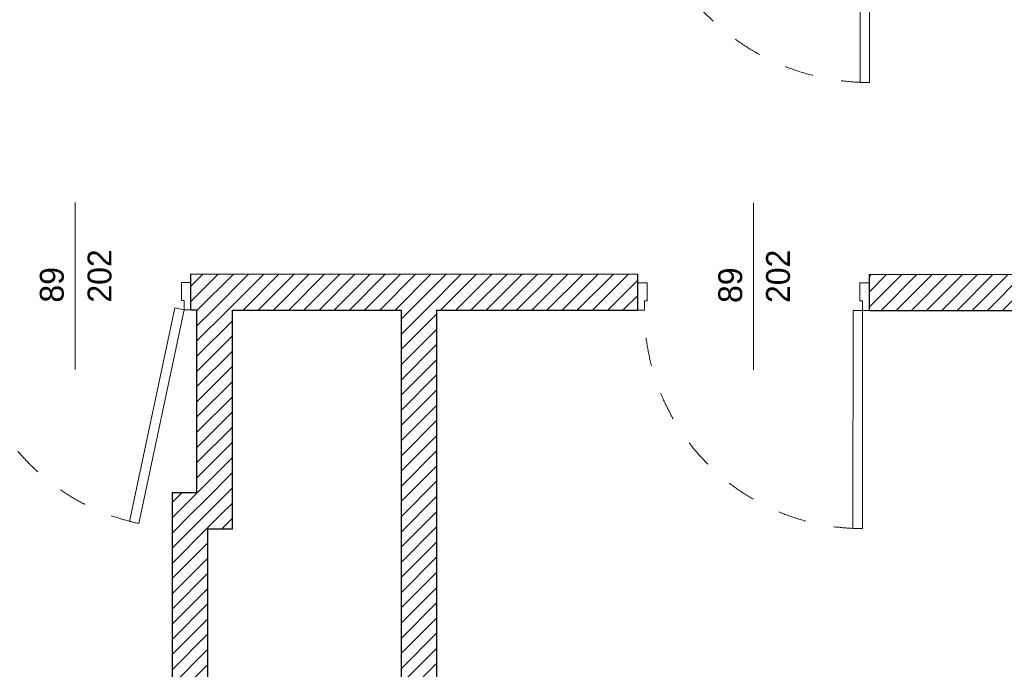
# Model space of a CAD drawing. Header units: millimetres. Extents: x 172139 to 266886, y 98118 to 138225.
# Tile 60 of 123: x 219702 to 223825, y 109546 to 112267. Entities that reach past the tile are written whole.
import ezdxf
from ezdxf.enums import TextEntityAlignment as Align

# ---------------------------------------------------------------- set-up
doc = ezdxf.new("R2010")
doc.units = ezdxf.units.MM
doc.header["$MEASUREMENT"] = 0
doc.linetypes.add('Przerywana', pattern=[240, 120, -120])
for name, color, linetype in [('Drzwi ArchiCAD', 7, 'Continuous'), ('KR_INW', 7, 'Continuous'), ('Znaczniki drzwi ArchiCADa', 7, 'Continuous')]:
    doc.layers.add(name, color=color, linetype=linetype)
for name, color, linetype, lineweight in [('Drzwi ArchiCAD_Nr_pióra__1', 7, 'Continuous', 13), ('Drzwi ArchiCAD_Nr_pióra__27', 7, 'Continuous', 25), ('KR_INW_Nr_pióra__101', 252, 'Continuous', 5), ('KR_INW_Nr_pióra__27', 7, 'Continuous', 25), ('Znaczniki drzwi ArchiCADa_Nr_pióra__7', 7, 'Continuous', 13)]:
    doc.layers.add(name, color=color, linetype=linetype, lineweight=lineweight)
doc.layers.add('Znaczniki drzwi ArchiCADa_Nr_pióra__20', color=7, linetype='Continuous', lineweight=13, true_color=0xb00000)
doc.styles.add('GENERATED_STYLE_1', font='txt')
pattern_1 = [(45, (0, 0), (-31.819804, 31.819804), [])]

# ---------------------------------------------------------------- blocks, each defined once
blk = doc.blocks.new('Drzwi 19_2')
at = {"layer": 'Drzwi ArchiCAD_Nr_pióra__1', "linetype": 'Continuous'}
for p, q in [((442, 0), (442, 964)), ((442, 964), (482, 964)), ((482, 964), (482, 0)), ((-482, 0), (-510, 0)), ((-510, 0), (-510, -115)), ((-482, -40), (-482, 0)), ((482, 0), (442, 0)), ((510, 0), (482, 0)), ((482, 0), (482, -40)), ((510, -115), (510, 0)), ((-470, -40), (-482, -40)), ((-470, -115), (-470, -40)), ((482, -40), (470, -40)), ((470, -40), (470, -115)), ((-510, -115), (-470, -115)), ((470, -115), (510, -115))]:
    blk.add_line(p, q, dxfattribs=at)
at = {"layer": 'Drzwi ArchiCAD_Nr_pióra__1', "linetype": 'Przerywana'}
blk.add_arc((482, 0), 964, 90, 180, dxfattribs=at)
at = {"layer": 'Drzwi ArchiCAD_Nr_pióra__27', "linetype": 'Continuous'}
for p, q in [((-510, 0), (-510, -115)), ((510, 0), (510, -115))]:
    blk.add_line(p, q, dxfattribs=at)
blk = doc.blocks.new('Ściana_7', base_point=(224463.2, 113397.6))
at = {"layer": 'Drzwi ArchiCAD', "linetype": 'Continuous', "xscale": -1, "zscale": 1000, "rotation": 180}
blk.add_blockref('Drzwi 19_2', (222779.4, 112967.6), dxfattribs=at)
blk = doc.blocks.new('Drzwi 19_14')
at = {"layer": 'Drzwi ArchiCAD_Nr_pióra__1', "linetype": 'Continuous'}
for p, q in [((228.4, 885.9), (267.5, 894.1)), ((417.9, -8.3), (228.4, 885.9)), ((267.5, 894.1), (457, 0)), ((-457, 0), (-485, 0)), ((-485, 0), (-485, -115)), ((-457, -40), (-457, 0)), ((457, 0), (417.9, -8.3)), ((485, 0), (457, 0)), ((457, 0), (457, -40)), ((485, -115), (485, 0)), ((-445, -40), (-457, -40)), ((-445, -115), (-445, -40)), ((457, -40), (445, -40)), ((445, -40), (445, -115)), ((-485, -115), (-445, -115)), ((445, -115), (485, -115))]:
    blk.add_line(p, q, dxfattribs=at)
at = {"layer": 'Drzwi ArchiCAD_Nr_pióra__1', "linetype": 'Przerywana'}
blk.add_arc((457, 0), 914, 101.9642, 180, dxfattribs=at)
at = {"layer": 'Drzwi ArchiCAD_Nr_pióra__27', "linetype": 'Continuous'}
for p, q in [((-485, 0), (-485, -115)), ((485, 0), (485, -115))]:
    blk.add_line(p, q, dxfattribs=at)
blk = doc.blocks.new('Znacznik Wym 19_13')
at = {"layer": 'Znaczniki drzwi ArchiCADa_Nr_pióra__20', "linetype": 'Continuous'}
blk.add_line((0, -400), (0, 300), dxfattribs=at)
at = {"layer": 'Znaczniki drzwi ArchiCADa_Nr_pióra__7', "style": 'GENERATED_STYLE_1'}
for tag, rotation, p in [('AC_MarkerText_3', 270, (-182.4, 72.7)), ('AC_MarkerText_2', 270, (17.6, 72.7)), ('AC_MarkerText_5', 180, (-108.8, -133))]:
    blk.add_attdef(tag, text='', height=100, rotation=rotation, dxfattribs=at).set_placement(p, align=Align.BOTTOM_LEFT)
blk = doc.blocks.new('Drzwi 19_15')
at = {"layer": 'Drzwi ArchiCAD_Nr_pióra__1', "linetype": 'Continuous'}
for p, q in [((417, 0), (417, 914)), ((417, 914), (457, 914)), ((457, 914), (457, 0)), ((-457, 0), (-485, 0)), ((-485, 0), (-485, -115)), ((-457, -40), (-457, 0)), ((457, 0), (417, 0)), ((485, 0), (457, 0)), ((457, 0), (457, -40)), ((485, -115), (485, 0)), ((-445, -40), (-457, -40)), ((-445, -115), (-445, -40)), ((457, -40), (445, -40)), ((445, -40), (445, -115)), ((-485, -115), (-445, -115)), ((445, -115), (485, -115))]:
    blk.add_line(p, q, dxfattribs=at)
at = {"layer": 'Drzwi ArchiCAD_Nr_pióra__1', "linetype": 'Przerywana'}
blk.add_arc((457, 0), 914, 90, 180, dxfattribs=at)
at = {"layer": 'Drzwi ArchiCAD_Nr_pióra__27', "linetype": 'Continuous'}
for p, q in [((-485, 0), (-485, -115)), ((485, 0), (485, -115))]:
    blk.add_line(p, q, dxfattribs=at)
blk = doc.blocks.new('Ściana_35', base_point=(207868.7, 111207.8))
at = {"layer": 'KR_INW_Nr_pióra__101', "linetype": 'Continuous'}
h = blk.add_hatch(dxfattribs=at)
h.set_pattern_fill('Cegła_licówka', color=256, style=0, pattern_type=2)
h.set_pattern_definition(pattern_1)
h.paths.add_polyline_path([(220419.3, 111165.7), (220419.2, 111050.7), (222290.2, 111049.7), (222290.3, 111164.7), (222290.3, 111199.7), (220419.3, 111200.7)])
h = blk.add_hatch(dxfattribs=at)
h.set_pattern_fill('Cegła_licówka', color=256, style=0, pattern_type=2)
h.set_pattern_definition(pattern_1)
h.paths.add_polyline_path([(223260.3, 111164.2), (223260.2, 111049.2), (224469.3, 111048.5), (224469.3, 111198.5), (223260.3, 111199.2)])
at = {"layer": 'KR_INW_Nr_pióra__27', "linetype": 'Continuous'}
for p, q in [((220419.3, 111165.7), (220419.3, 111200.7)), ((222290.3, 111164.7), (222290.3, 111199.7)), ((220419.2, 111050.7), (220419.3, 111165.7)), ((222290.2, 111049.7), (222290.3, 111164.7)), ((223260.2, 111049.2), (223260.3, 111164.2)), ((223260.3, 111164.2), (223260.3, 111199.2))]:
    blk.add_line(p, q, dxfattribs=at)
at = {"layer": 'KR_INW_Nr_pióra__27', "linetype": 'Continuous', "flags": 128}
for points in [[(222290.3, 111199.7), (220419.3, 111200.7)], [(224469.3, 111198.5), (223260.3, 111199.2)], [(220419.2, 111050.7), (220443.3, 111050.7)], [(220593.3, 111050.6), (221299.3, 111050.2)], [(221449.3, 111050.2), (222290.2, 111049.7)], [(223260.2, 111049.2), (224469.3, 111048.5)]]:
    blk.add_lwpolyline(points, dxfattribs=at)
at = {"layer": 'Drzwi ArchiCAD', "linetype": 'Continuous', "xscale": -1, "zscale": 1000, "rotation": 179.9679760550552}
for name, p in [('Drzwi 19_14', (219934.2, 111051)), ('Drzwi 19_15', (222775.2, 111049.4))]:
    blk.add_blockref(name, p, dxfattribs=at)
at = {"layer": 'Znaczniki drzwi ArchiCADa', "color": 14, "lineweight": 13, "true_color": 0xb00000}
ref = blk.add_blockref('Znacznik Wym 19_13', (219934.3, 111201), dxfattribs=dict(at, rotation=359.9679760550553))
ref.add_attrib('AC_MarkerText_2', '89', dxfattribs={"layer": 'Znaczniki drzwi ArchiCADa_Nr_pióra__7', "color": 7, "height": 100, "rotation": 89.968, "style": 'GENERATED_STYLE_1'}).set_placement((219916.6, 111081.7), align=Align.BOTTOM_LEFT)
ref.add_attrib('AC_MarkerText_3', '202', dxfattribs={"layer": 'Znaczniki drzwi ArchiCADa_Nr_pióra__7', "color": 7, "height": 100, "rotation": 89.968, "style": 'GENERATED_STYLE_1'}).set_placement((220116.6, 111081.6), align=Align.BOTTOM_LEFT)
ref = blk.add_blockref('Znacznik Wym 19_13', (222775.3, 111199.4), dxfattribs=dict(at, rotation=359.9679760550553))
ref.add_attrib('AC_MarkerText_2', '89', dxfattribs={"layer": 'Znaczniki drzwi ArchiCADa_Nr_pióra__7', "color": 7, "height": 100, "rotation": 89.968, "style": 'GENERATED_STYLE_1'}).set_placement((222757.6, 111080.1), align=Align.BOTTOM_LEFT)
ref.add_attrib('AC_MarkerText_3', '202', dxfattribs={"layer": 'Znaczniki drzwi ArchiCADa_Nr_pióra__7', "color": 7, "height": 100, "rotation": 89.968, "style": 'GENERATED_STYLE_1'}).set_placement((222957.6, 111080), align=Align.BOTTOM_LEFT)
blk = doc.blocks.new('Ściana_62', base_point=(221449.3, 111200.2))
at = {"layer": 'KR_INW_Nr_pióra__101', "linetype": 'Continuous'}
h = blk.add_hatch(dxfattribs=at)
h.set_pattern_fill('Cegła_licówka', color=256, style=0, pattern_type=2)
h.set_pattern_definition(pattern_1)
h.paths.add_polyline_path([(221299.3, 111050.2), (221299.3, 107385.1), (221449.3, 107385.1), (221449.3, 111050.2)])
at = {"layer": 'KR_INW_Nr_pióra__27', "linetype": 'Continuous', "flags": 128}
for points in [[(221299.3, 111050.2), (221299.3, 107385.1)], [(221449.3, 107385.1), (221449.3, 111050.2)]]:
    blk.add_lwpolyline(points, dxfattribs=at)
blk = doc.blocks.new('Ściana_63', base_point=(220340.3, 106855.1))
at = {"layer": 'KR_INW_Nr_pióra__101', "linetype": 'Continuous'}
h = blk.add_hatch(dxfattribs=at)
h.set_pattern_fill('Cegła_licówka', color=256, style=0, pattern_type=2)
h.set_pattern_definition(pattern_1)
h.paths.add_polyline_path([(220490.3, 107385.1), (220490.3, 110134.7), (220340.3, 110284.8), (220340.3, 107385.1)])
at = {"layer": 'KR_INW_Nr_pióra__27', "linetype": 'Continuous', "flags": 128}
for points in [[(220340.3, 110284.8), (220340.3, 107385.1)], [(220490.3, 107385.1), (220490.3, 110134.7)]]:
    blk.add_lwpolyline(points, dxfattribs=at)
blk = doc.blocks.new('Ściana_64', base_point=(220340.3, 110284.8))
at = {"layer": 'KR_INW_Nr_pióra__101', "linetype": 'Continuous'}
h = blk.add_hatch(dxfattribs=at)
h.set_pattern_fill('Cegła_licówka', color=256, style=0, pattern_type=2)
h.set_pattern_definition(pattern_1)
h.paths.add_polyline_path([(220490.3, 110134.7), (220593.3, 110134.6), (220443.3, 110284.7), (220340.3, 110284.8)])
at = {"layer": 'KR_INW_Nr_pióra__27', "linetype": 'Continuous', "flags": 128}
for points in [[(220443.3, 110284.7), (220340.3, 110284.8)], [(220490.3, 110134.7), (220593.3, 110134.6)]]:
    blk.add_lwpolyline(points, dxfattribs=at)
blk = doc.blocks.new('Ściana_65', base_point=(220443.3, 110284.7))
at = {"layer": 'KR_INW_Nr_pióra__101', "linetype": 'Continuous'}
h = blk.add_hatch(dxfattribs=at)
h.set_pattern_fill('Cegła_licówka', color=256, style=0, pattern_type=2)
h.set_pattern_definition(pattern_1)
h.paths.add_polyline_path([(220593.3, 110134.6), (220593.3, 111050.6), (220443.3, 111050.7), (220443.3, 110284.7)])
at = {"layer": 'KR_INW_Nr_pióra__27', "linetype": 'Continuous', "flags": 128}
for points in [[(220443.3, 111050.7), (220443.3, 110284.7)], [(220593.3, 110134.6), (220593.3, 111050.6)]]:
    blk.add_lwpolyline(points, dxfattribs=at)

msp = doc.modelspace()

# ---------------------------------------------------------------- block references
at = {"layer": 'KR_INW'}
for name, p in [('Ściana_7', (224463.2, 113397.6)), ('Ściana_35', (207868.7, 111207.8)), ('Ściana_65', (220443.3, 110284.7)), ('Ściana_62', (221449.3, 111200.2)), ('Ściana_63', (220340.3, 106855.1)), ('Ściana_64', (220340.3, 110284.8))]:
    msp.add_blockref(name, p, dxfattribs=at)

doc.saveas('drawing.dxf')
